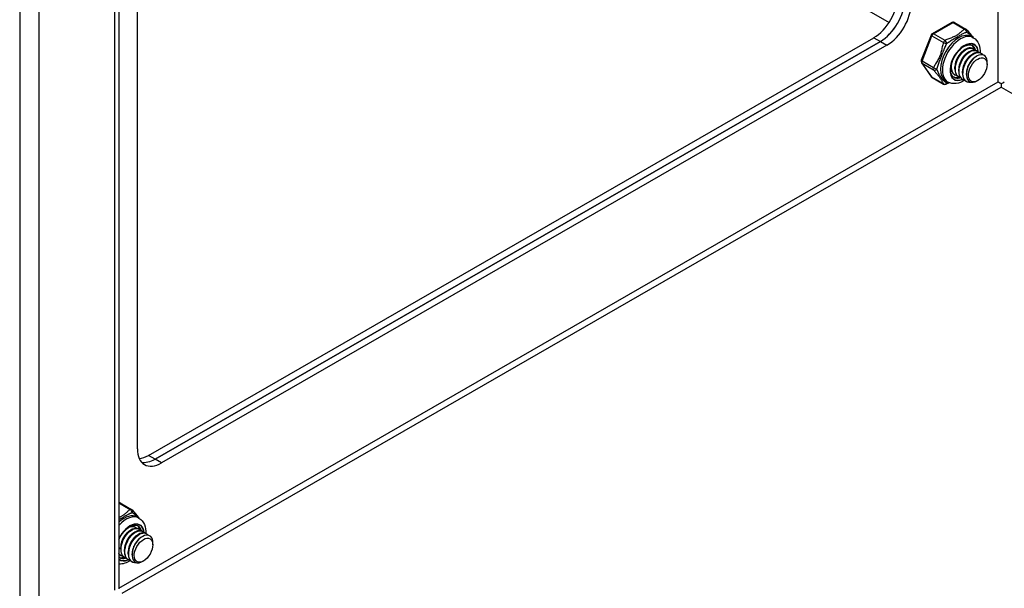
# Model space of a CAD drawing. Header units: inches. Extents: x 17 to 428, y 46 to 203.
# Tile 97 of 114: x 391 to 398, y 158 to 162. Entities that reach past the tile are written whole.
import ezdxf

# ---------------------------------------------------------------- set-up
doc = ezdxf.new("R2010")
doc.units = ezdxf.units.IN
doc.header["$MEASUREMENT"] = 0
doc.layers.add('Visible Edges(ANSI)', color=7, linetype='Continuous', lineweight=25)
doc.layers.add('Visible Tangent Edges(ANSI)', color=7, linetype='Continuous', lineweight=25)

msp = doc.modelspace()

# ---------------------------------------------------------------- linework, layer by layer
at = {"layer": 'Visible Edges(ANSI)'}
for p, q in [((391.8506, 175.4787), (391.8506, 157.9987)), ((391.9863, 159.0228), (391.9863, 162.8137)), ((397.9401, 162.141), (397.797, 162.0586)), ((397.9597, 162.141), (398.0434, 162.0928)), ((397.7885, 162.0487), (397.717, 161.8643)), ((398.0831, 162.0374), (398.097, 162.0294)), ((392.0669, 158.9756), (397.3702, 162.0295)), ((397.4183, 162.0019), (392.115, 158.9479)), ((392.115, 158.9479), (397.4183, 162.0019)), ((397.4664, 161.9742), (392.1631, 158.9202)), ((398.03, 161.9374), (398.0425, 161.9447)), ((398.0579, 161.9214), (398.0704, 161.9286)), ((398.0857, 161.9054), (398.0983, 161.9126)), ((398.093, 161.9499), (398.0958, 161.9483)), ((398.1136, 161.8893), (398.1233, 161.8949)), ((398.1209, 161.9339), (398.1237, 161.9323)), ((398.1487, 161.9178), (398.1515, 161.9162)), ((397.7192, 161.8458), (397.7907, 161.7438)), ((398.1984, 161.8338), (398.1984, 161.8498)), ((397.9354, 161.8172), (397.9354, 161.8202)), ((397.9633, 161.8012), (397.9632, 161.8156)), ((397.9632, 161.7567), (397.966, 161.755)), ((397.9911, 161.7851), (397.9911, 161.7996)), ((398.019, 161.7691), (398.019, 161.7835)), ((398.0468, 161.7603), (398.0468, 161.7675)), ((397.797, 161.738), (397.8807, 161.6898)), ((397.8964, 161.7133), (397.9103, 161.7053)), ((397.991, 161.7406), (397.9938, 161.739)), ((398.0189, 161.7246), (398.0217, 161.723)), ((398.0467, 161.7085), (398.0496, 161.7069)), ((398.1305, 161.7158), (398.1264, 161.7135)), ((398.3022, 161.6935), (398.3022, 161.6683)), ((391.8602, 158.6285), (391.9439, 158.5803)), ((391.9835, 158.525), (391.9975, 158.517)), ((391.9657, 158.4535), (391.9685, 158.4519)), ((391.9935, 158.4375), (391.9963, 158.4358)), ((391.9305, 158.425), (391.943, 158.4322)), ((391.9584, 158.4089), (391.9709, 158.4162)), ((391.9862, 158.3929), (391.9987, 158.4001)), ((392.0141, 158.3768), (392.0238, 158.3825)), ((392.0214, 158.4214), (392.0242, 158.4198)), ((392.0492, 158.4054), (392.052, 158.4038)), ((391.8637, 158.2887), (391.8637, 158.3031)), ((392.0989, 158.3213), (392.0989, 158.3373)), ((391.8568, 158.2277), (391.8506, 158.2322)), ((391.8637, 158.2442), (391.8665, 158.2426)), ((391.8915, 158.2281), (391.8943, 158.2265)), ((391.8916, 158.2726), (391.8916, 158.2871)), ((391.9195, 158.2566), (391.9194, 158.271)), ((391.9473, 158.2478), (391.9473, 158.255)), ((391.9194, 158.2121), (391.9222, 158.2105)), ((391.9472, 158.1961), (391.9501, 158.1944)), ((392.031, 158.2033), (392.0269, 158.201))]:
    msp.add_line(p, q, dxfattribs=at)
at = {"layer": 'Visible Edges(ANSI)', "flags": 128}
for points in [[(398.0494, 162.0875), (398.0543, 162.0811), (398.0599, 162.0743), (398.0722, 162.0597), (398.0848, 162.0448), (398.0908, 162.0372), (398.0963, 162.0298)], [(397.9563, 161.7401), (397.9512, 161.7437), (397.9465, 161.7483), (397.9424, 161.7539), (397.9388, 161.7605), (397.9359, 161.7681), (397.9338, 161.7768), (397.9324, 161.7863), (397.9319, 161.7966), (397.9324, 161.8076), (397.9337, 161.8191), (397.936, 161.8311), (397.9392, 161.8433), (397.9433, 161.8557), (397.9482, 161.8681), (397.9539, 161.8803), (397.9604, 161.8923), (397.9675, 161.9039), (397.9752, 161.915), (397.9835, 161.9254), (397.9921, 161.9352), (398.0011, 161.9441), (398.0103, 161.952), (398.0196, 161.959), (398.0288, 161.9649), (398.038, 161.9697), (398.0469, 161.9733), (398.0555, 161.9758), (398.0635, 161.9771), (398.0711, 161.9773), (398.0779, 161.9766), (398.0842, 161.9748), (398.0899, 161.9721)], [(398.097, 162.0294), (398.1102, 162.0201), (398.1215, 162.0087), (398.1306, 161.9957), (398.1376, 161.9815), (398.1426, 161.9666), (398.1458, 161.951), (398.1473, 161.935), (398.1472, 161.9187)], [(398.03, 161.9374), (398.0258, 161.9348), (398.0215, 161.9318), (398.0173, 161.9284), (398.0131, 161.9248), (398.0089, 161.9209), (398.0049, 161.9167), (398.0009, 161.9122), (397.997, 161.9075), (397.9933, 161.9025), (397.9898, 161.8973), (397.9864, 161.8919), (397.9832, 161.8864), (397.9802, 161.8807), (397.9773, 161.8749), (397.9748, 161.869), (397.9724, 161.863), (397.9703, 161.857), (397.9684, 161.8509), (397.9669, 161.8449), (397.9656, 161.8389), (397.9646, 161.8329), (397.9638, 161.8271), (397.9634, 161.8213), (397.9633, 161.8156)], [(398.093, 161.9499), (398.0855, 161.9531), (398.0771, 161.9545), (398.0681, 161.9541), (398.0585, 161.9519), (398.0485, 161.9479), (398.0384, 161.9421), (398.0282, 161.9348), (398.0183, 161.9259), (398.0087, 161.9157), (397.9997, 161.9044), (397.9913, 161.892), (397.9838, 161.8788), (397.9774, 161.865), (397.972, 161.8509), (397.9678, 161.8367), (397.965, 161.8226), (397.9635, 161.8089), (397.9634, 161.7958), (397.9647, 161.7835), (397.9674, 161.7722), (397.9714, 161.7621), (397.9768, 161.7534), (397.9833, 161.7462), (397.991, 161.7406)], [(398.0075, 161.7338), (397.9972, 161.7373), (397.988, 161.743), (397.9803, 161.7508), (397.9742, 161.7607), (397.9697, 161.7723), (397.967, 161.7854), (397.9661, 161.7998), (397.967, 161.8151), (397.9697, 161.831), (397.9741, 161.8472), (397.9801, 161.8633), (397.9876, 161.8789), (397.9963, 161.8938), (398.0061, 161.9075), (398.0167, 161.9199), (398.0279, 161.9306), (398.0394, 161.9394), (398.051, 161.9461), (398.0623, 161.9506), (398.0731, 161.9527), (398.0832, 161.9526), (398.0923, 161.9501), (398.1002, 161.9453), (398.1067, 161.9383)], [(398.0579, 161.9214), (398.0536, 161.9187), (398.0494, 161.9157), (398.0451, 161.9124), (398.0409, 161.9088), (398.0368, 161.9048), (398.0327, 161.9006), (398.0288, 161.8962), (398.0249, 161.8914), (398.0212, 161.8865), (398.0176, 161.8813), (398.0142, 161.8759), (398.011, 161.8704), (398.008, 161.8647), (398.0052, 161.8588), (398.0026, 161.8529), (398.0003, 161.847), (397.9982, 161.8409), (397.9963, 161.8349), (397.9947, 161.8289), (397.9934, 161.8228), (397.9924, 161.8169), (397.9917, 161.811), (397.9913, 161.8052), (397.9911, 161.7996)], [(398.1209, 161.9339), (398.1134, 161.9371), (398.105, 161.9385), (398.0959, 161.938), (398.0863, 161.9358), (398.0764, 161.9318), (398.0662, 161.9261), (398.0561, 161.9188), (398.0462, 161.9099), (398.0366, 161.8997), (398.0275, 161.8883), (398.0192, 161.8759), (398.0117, 161.8627), (398.0052, 161.849), (397.9998, 161.8349), (397.9957, 161.8207), (397.9928, 161.8066), (397.9913, 161.7929), (397.9912, 161.7797), (397.9925, 161.7674), (397.9952, 161.7561), (397.9993, 161.7461), (398.0046, 161.7373), (398.0112, 161.7301), (398.0189, 161.7246)], [(398.0354, 161.7178), (398.025, 161.7212), (398.0159, 161.7269), (398.0082, 161.7348), (398.002, 161.7446), (397.9975, 161.7562), (397.9948, 161.7694), (397.9939, 161.7838), (397.9948, 161.7991), (397.9975, 161.815), (398.002, 161.8312), (398.008, 161.8472), (398.0154, 161.8629), (398.0242, 161.8777), (398.0339, 161.8915), (398.0446, 161.9038), (398.0558, 161.9145), (398.0673, 161.9233), (398.0788, 161.93), (398.0902, 161.9345), (398.101, 161.9367), (398.1111, 161.9365), (398.1202, 161.934), (398.1281, 161.9292), (398.1346, 161.9223)], [(398.0858, 161.9053), (398.0815, 161.9027), (398.0772, 161.8997), (398.073, 161.8964), (398.0688, 161.8927), (398.0647, 161.8888), (398.0606, 161.8846), (398.0566, 161.8801), (398.0528, 161.8754), (398.049, 161.8704), (398.0455, 161.8652), (398.0421, 161.8599), (398.0389, 161.8543), (398.0359, 161.8486), (398.0331, 161.8428), (398.0305, 161.8369), (398.0281, 161.8309), (398.026, 161.8249), (398.0242, 161.8188), (398.0226, 161.8128), (398.0213, 161.8068), (398.0203, 161.8008), (398.0196, 161.795), (398.0191, 161.7892), (398.019, 161.7835)], [(398.1487, 161.9178), (398.1412, 161.921), (398.1329, 161.9224), (398.1238, 161.922), (398.1142, 161.9198), (398.1042, 161.9158), (398.0941, 161.9101), (398.084, 161.9027), (398.074, 161.8939), (398.0644, 161.8837), (398.0554, 161.8723), (398.047, 161.8599), (398.0396, 161.8467), (398.0331, 161.8329), (398.0277, 161.8188), (398.0235, 161.8046), (398.0207, 161.7905), (398.0192, 161.7768), (398.0191, 161.7637), (398.0204, 161.7514), (398.0231, 161.7401), (398.0272, 161.73), (398.0325, 161.7213), (398.0391, 161.7141), (398.0467, 161.7085)], [(398.0907, 161.7028), (398.0771, 161.7007), (398.0644, 161.7015), (398.0529, 161.7052), (398.0429, 161.7116), (398.0346, 161.7206), (398.0283, 161.732), (398.024, 161.7455), (398.022, 161.7607), (398.0221, 161.7772), (398.0245, 161.7946), (398.029, 161.8125), (398.0354, 161.8303), (398.0437, 161.8475), (398.0534, 161.8638), (398.0645, 161.8787), (398.0764, 161.8919), (398.089, 161.9028), (398.1017, 161.9114), (398.1144, 161.9173), (398.1265, 161.9204), (398.1378, 161.9206), (398.148, 161.918), (398.1566, 161.9126), (398.1636, 161.9046)], [(398.1958, 161.8722), (398.191, 161.8844), (398.1839, 161.8941), (398.1748, 161.9009), (398.164, 161.9045), (398.1517, 161.9049), (398.1385, 161.9019), (398.1247, 161.8957), (398.1108, 161.8864), (398.0972, 161.8744), (398.0845, 161.86), (398.073, 161.8436), (398.0632, 161.8258), (398.0555, 161.8073), (398.0501, 161.7885), (398.0473, 161.7703), (398.0471, 161.7531), (398.0496, 161.7377), (398.0548, 161.7246), (398.0625, 161.7143), (398.0724, 161.7071), (398.0842, 161.7033), (398.0975, 161.7031), (398.1117, 161.7066), (398.1264, 161.7135)], [(397.9362, 161.8319), (397.9358, 161.8276), (397.9355, 161.8234), (397.9354, 161.8192), (397.9354, 161.8152), (397.9356, 161.8111), (397.9358, 161.8072), (397.9363, 161.8034), (397.9368, 161.7996), (397.9375, 161.7959), (397.9383, 161.7924), (397.9393, 161.789), (397.9404, 161.7856), (397.9416, 161.7824), (397.943, 161.7794), (397.9445, 161.7764), (397.9461, 161.7736), (397.9478, 161.771), (397.9497, 161.7685), (397.9516, 161.7661), (397.9537, 161.7639), (397.9559, 161.7618), (397.9582, 161.7599), (397.9607, 161.7582), (397.9632, 161.7567)], [(397.9797, 161.7499), (397.9752, 161.751), (397.971, 161.7526), (397.9669, 161.7545), (397.9631, 161.7569), (397.9595, 161.7596), (397.9561, 161.7627), (397.953, 161.7662), (397.9502, 161.77), (397.9476, 161.7741), (397.9454, 161.7786), (397.9434, 161.7834), (397.9418, 161.7884), (397.9404, 161.7937), (397.9394, 161.7993), (397.9387, 161.8051), (397.9383, 161.8111), (397.9382, 161.8173), (397.9384, 161.8236), (397.939, 161.8301), (397.9399, 161.8366), (397.941, 161.8433), (397.9425, 161.85), (397.9443, 161.8568), (397.9463, 161.8635)], [(398.1136, 161.8893), (398.1094, 161.8867), (398.1051, 161.8837), (398.1009, 161.8803), (398.0967, 161.8767), (398.0925, 161.8728), (398.0884, 161.8685), (398.0845, 161.8641), (398.0806, 161.8593), (398.0769, 161.8544), (398.0733, 161.8492), (398.0699, 161.8438), (398.0667, 161.8383), (398.0637, 161.8326), (398.0609, 161.8268), (398.0583, 161.8209), (398.056, 161.8149), (398.0539, 161.8089), (398.052, 161.8028), (398.0504, 161.7968), (398.0491, 161.7908), (398.0481, 161.7848), (398.0474, 161.7789), (398.047, 161.7731), (398.0469, 161.7675)], [(397.9225, 161.6995), (397.9105, 161.6946), (397.8995, 161.6894)], [(398.0328, 161.7184), (398.0185, 161.7099), (398.0038, 161.7029), (397.9886, 161.6977), (397.9729, 161.6943), (397.957, 161.6932), (397.9409, 161.6945), (397.9252, 161.6985), (397.9103, 161.7053)], [(391.9499, 158.575), (391.9548, 158.5686), (391.9604, 158.5618), (391.9727, 158.5473), (391.9853, 158.5323), (391.9913, 158.5248), (391.9968, 158.5173)], [(391.9975, 158.517), (392.0107, 158.5077), (392.022, 158.4962), (392.0311, 158.4832), (392.0381, 158.4691), (392.0431, 158.4541), (392.0463, 158.4385), (392.0478, 158.4225), (392.0477, 158.4062)], [(391.8506, 158.3599), (391.8573, 158.3733), (391.8648, 158.3863), (391.873, 158.3988), (391.882, 158.4105), (391.8914, 158.4214), (391.9013, 158.4313), (391.9114, 158.4401), (391.9217, 158.4476), (391.9319, 158.4539), (391.9419, 158.4587), (391.9516, 158.4622), (391.9608, 158.4642), (391.9693, 158.4649), (391.9771, 158.4643), (391.9841, 158.4626), (391.9904, 158.4597)], [(391.9935, 158.4375), (391.986, 158.4406), (391.9776, 158.442), (391.9686, 158.4416), (391.959, 158.4394), (391.949, 158.4354), (391.9389, 158.4297), (391.9287, 158.4223), (391.9188, 158.4135), (391.9092, 158.4033), (391.9002, 158.3919), (391.8918, 158.3795), (391.8843, 158.3663), (391.8778, 158.3525), (391.8725, 158.3384), (391.8683, 158.3242), (391.8655, 158.3102), (391.864, 158.2964), (391.8639, 158.2833), (391.8652, 158.271), (391.8679, 158.2597), (391.8719, 158.2496), (391.8773, 158.2409), (391.8838, 158.2337), (391.8915, 158.2281)], [(391.908, 158.2213), (391.8977, 158.2248), (391.8885, 158.2305), (391.8808, 158.2383), (391.8747, 158.2482), (391.8702, 158.2598), (391.8675, 158.2729), (391.8666, 158.2873), (391.8675, 158.3026), (391.8702, 158.3186), (391.8746, 158.3347), (391.8806, 158.3508), (391.8881, 158.3664), (391.8968, 158.3813), (391.9066, 158.3951), (391.9172, 158.4074), (391.9284, 158.4181), (391.9399, 158.4269), (391.9515, 158.4336), (391.9628, 158.4381), (391.9736, 158.4403), (391.9837, 158.4401), (391.9928, 158.4376), (392.0007, 158.4328), (392.0072, 158.4259)], [(391.928, 158.4516), (391.9306, 158.4527), (391.9333, 158.4536), (391.9359, 158.4544), (391.9384, 158.4551), (391.941, 158.4556), (391.9435, 158.456), (391.946, 158.4563), (391.9484, 158.4565), (391.9508, 158.4565), (391.9532, 158.4564), (391.9554, 158.4562), (391.9577, 158.4558), (391.9599, 158.4554), (391.962, 158.4547), (391.9641, 158.454), (391.966, 158.4531), (391.968, 158.4522), (391.9698, 158.451), (391.9716, 158.4498), (391.9733, 158.4485), (391.975, 158.447), (391.9765, 158.4454), (391.978, 158.4437), (391.9794, 158.4419)], [(391.9657, 158.4535), (391.9647, 158.454), (391.9637, 158.4545), (391.9628, 158.455), (391.9618, 158.4554), (391.9607, 158.4558), (391.9597, 158.4562), (391.9587, 158.4565), (391.9576, 158.4568), (391.9565, 158.4571), (391.9554, 158.4573), (391.9543, 158.4576), (391.9532, 158.4577), (391.9521, 158.4579), (391.9509, 158.458), (391.9498, 158.4581), (391.9486, 158.4581), (391.9474, 158.4581), (391.9462, 158.4581), (391.945, 158.4581), (391.9438, 158.458), (391.9426, 158.4579), (391.9413, 158.4577), (391.9401, 158.4576), (391.9388, 158.4574)], [(391.9305, 158.4249), (391.9263, 158.4223), (391.922, 158.4193), (391.9178, 158.416), (391.9136, 158.4123), (391.9094, 158.4084), (391.9054, 158.4042), (391.9014, 158.3997), (391.8975, 158.395), (391.8938, 158.39), (391.8903, 158.3849), (391.8869, 158.3795), (391.8837, 158.3739), (391.8806, 158.3682), (391.8778, 158.3624), (391.8752, 158.3565), (391.8729, 158.3505), (391.8708, 158.3445), (391.8689, 158.3385), (391.8674, 158.3324), (391.8661, 158.3264), (391.8651, 158.3205), (391.8643, 158.3146), (391.8639, 158.3088), (391.8638, 158.3032)], [(391.9584, 158.4089), (391.9541, 158.4063), (391.9499, 158.4033), (391.9456, 158.3999), (391.9414, 158.3963), (391.9373, 158.3924), (391.9332, 158.3882), (391.9292, 158.3837), (391.9254, 158.379), (391.9217, 158.374), (391.9181, 158.3688), (391.9147, 158.3634), (391.9115, 158.3579), (391.9085, 158.3522), (391.9057, 158.3464), (391.9031, 158.3405), (391.9008, 158.3345), (391.8986, 158.3285), (391.8968, 158.3224), (391.8952, 158.3164), (391.8939, 158.3104), (391.8929, 158.3044), (391.8922, 158.2985), (391.8918, 158.2928), (391.8916, 158.2871)], [(392.0214, 158.4214), (392.0139, 158.4246), (392.0055, 158.426), (391.9964, 158.4256), (391.9868, 158.4233), (391.9769, 158.4193), (391.9667, 158.4136), (391.9566, 158.4063), (391.9466, 158.3974), (391.9371, 158.3872), (391.928, 158.3758), (391.9197, 158.3634), (391.9122, 158.3503), (391.9057, 158.3365), (391.9003, 158.3224), (391.8962, 158.3082), (391.8933, 158.2941), (391.8918, 158.2804), (391.8917, 158.2673), (391.893, 158.255), (391.8957, 158.2437), (391.8998, 158.2336), (391.9051, 158.2249), (391.9117, 158.2177), (391.9194, 158.2121)], [(391.9359, 158.2053), (391.9255, 158.2087), (391.9164, 158.2144), (391.9087, 158.2223), (391.9025, 158.2321), (391.898, 158.2438), (391.8953, 158.2569), (391.8944, 158.2713), (391.8953, 158.2866), (391.898, 158.3025), (391.9025, 158.3187), (391.9085, 158.3348), (391.9159, 158.3504), (391.9247, 158.3653), (391.9344, 158.379), (391.9451, 158.3914), (391.9563, 158.402), (391.9678, 158.4108), (391.9793, 158.4176), (391.9907, 158.422), (392.0015, 158.4242), (392.0116, 158.4241), (392.0207, 158.4215), (392.0286, 158.4168), (392.0351, 158.4098)], [(391.9862, 158.3929), (391.982, 158.3902), (391.9777, 158.3872), (391.9735, 158.3839), (391.9693, 158.3803), (391.9651, 158.3763), (391.9611, 158.3721), (391.9571, 158.3676), (391.9533, 158.3629), (391.9495, 158.3579), (391.946, 158.3528), (391.9426, 158.3474), (391.9394, 158.3418), (391.9364, 158.3362), (391.9336, 158.3303), (391.931, 158.3244), (391.9286, 158.3185), (391.9265, 158.3124), (391.9247, 158.3064), (391.9231, 158.3003), (391.9218, 158.2943), (391.9208, 158.2884), (391.92, 158.2825), (391.9196, 158.2767), (391.9195, 158.2711)], [(392.0492, 158.4054), (392.0417, 158.4086), (392.0334, 158.4099), (392.0243, 158.4095), (392.0147, 158.4073), (392.0047, 158.4033), (391.9946, 158.3976), (391.9845, 158.3902), (391.9745, 158.3814), (391.9649, 158.3712), (391.9559, 158.3598), (391.9475, 158.3474), (391.9401, 158.3342), (391.9336, 158.3205), (391.9282, 158.3064), (391.924, 158.2922), (391.9212, 158.2781), (391.9197, 158.2644), (391.9196, 158.2512), (391.9209, 158.2389), (391.9236, 158.2276), (391.9277, 158.2175), (391.933, 158.2088), (391.9396, 158.2016), (391.9472, 158.1961)], [(391.9912, 158.1903), (391.9776, 158.1882), (391.9649, 158.189), (391.9534, 158.1927), (391.9434, 158.1991), (391.9351, 158.2081), (391.9288, 158.2196), (391.9245, 158.233), (391.9225, 158.2482), (391.9226, 158.2648), (391.925, 158.2822), (391.9295, 158.3), (391.9359, 158.3178), (391.9442, 158.3351), (391.9539, 158.3514), (391.965, 158.3663), (391.9769, 158.3794), (391.9895, 158.3904), (392.0022, 158.3989), (392.0149, 158.4048), (392.027, 158.4079), (392.0383, 158.4081), (392.0485, 158.4055), (392.0571, 158.4001), (392.0641, 158.3921)], [(392.0141, 158.3768), (392.0099, 158.3742), (392.0056, 158.3712), (392.0014, 158.3679), (391.9972, 158.3642), (391.993, 158.3603), (391.9889, 158.3561), (391.985, 158.3516), (391.9811, 158.3469), (391.9774, 158.3419), (391.9738, 158.3367), (391.9704, 158.3313), (391.9672, 158.3258), (391.9642, 158.3201), (391.9614, 158.3143), (391.9588, 158.3084), (391.9565, 158.3024), (391.9544, 158.2964), (391.9525, 158.2903), (391.9509, 158.2843), (391.9496, 158.2783), (391.9486, 158.2723), (391.9479, 158.2665), (391.9475, 158.2607), (391.9474, 158.255)], [(392.0963, 158.3597), (392.0915, 158.372), (392.0844, 158.3817), (392.0753, 158.3884), (392.0645, 158.3921), (392.0522, 158.3924), (392.039, 158.3894), (392.0252, 158.3832), (392.0113, 158.374), (391.9977, 158.3619), (391.985, 158.3475), (391.9735, 158.3311), (391.9637, 158.3134), (391.956, 158.2948), (391.9506, 158.2761), (391.9478, 158.2578), (391.9476, 158.2407), (391.9501, 158.2253), (391.9553, 158.2121), (391.963, 158.2018), (391.9729, 158.1946), (391.9847, 158.1908), (391.998, 158.1907), (392.0122, 158.1941), (392.0269, 158.201)], [(391.8802, 158.2374), (391.8787, 158.2377), (391.8772, 158.2381), (391.8757, 158.2385), (391.8743, 158.239), (391.8728, 158.2395), (391.8714, 158.2401), (391.87, 158.2407), (391.8687, 158.2414), (391.8674, 158.2421), (391.866, 158.2428), (391.8648, 158.2436), (391.8635, 158.2444), (391.8623, 158.2453), (391.8611, 158.2462), (391.8599, 158.2472), (391.8588, 158.2482), (391.8576, 158.2492), (391.8565, 158.2503), (391.8555, 158.2514), (391.8544, 158.2526), (391.8534, 158.2538), (391.8525, 158.255), (391.8515, 158.2563), (391.8506, 158.2576)], [(391.8506, 158.2554), (391.8511, 158.2548), (391.8516, 158.2543), (391.852, 158.2537), (391.8525, 158.2532), (391.853, 158.2526), (391.8535, 158.2521), (391.854, 158.2516), (391.8546, 158.2511), (391.8551, 158.2506), (391.8556, 158.2501), (391.8562, 158.2496), (391.8567, 158.2491), (391.8572, 158.2487), (391.8578, 158.2482), (391.8584, 158.2478), (391.8589, 158.2473), (391.8595, 158.2469), (391.8601, 158.2465), (391.8607, 158.2461), (391.8612, 158.2457), (391.8618, 158.2453), (391.8624, 158.2449), (391.8631, 158.2445), (391.8637, 158.2442)], [(391.8523, 158.2534), (391.8522, 158.2535), (391.8522, 158.2535), (391.8521, 158.2535), (391.852, 158.2535), (391.852, 158.2535), (391.8519, 158.2535), (391.8518, 158.2535), (391.8517, 158.2536), (391.8517, 158.2536), (391.8516, 158.2536), (391.8515, 158.2536), (391.8515, 158.2536), (391.8514, 158.2536), (391.8513, 158.2537), (391.8512, 158.2537), (391.8512, 158.2537), (391.8511, 158.2537), (391.851, 158.2537), (391.851, 158.2537), (391.8509, 158.2538), (391.8508, 158.2538), (391.8508, 158.2538), (391.8507, 158.2538), (391.8506, 158.2538)], [(391.9333, 158.2059), (391.9237, 158.2), (391.9138, 158.1948), (391.9038, 158.1903), (391.8935, 158.1865), (391.883, 158.1837), (391.8723, 158.1817), (391.8615, 158.1808), (391.8506, 158.1809)]]:
    msp.add_lwpolyline(points, dxfattribs=at)
at = {"layer": 'Visible Edges(ANSI)'}
for centre, start, end in [((397.9499, 162.1239), 60.06401, 119.93599), ((397.8069, 162.0416), 119.93599, 158.80211), ((398.0336, 162.0757), 36.71604, 60.06401), ((397.7353, 161.8571), 158.80211, 215.02709), ((397.8069, 161.7551), 215.02709, 240.06401), ((397.8905, 161.7069), 240.06401, 297.23211), ((391.8504, 158.6115), 60.06401, 89.35397), ((391.9341, 158.5633), 36.71604, 60.06401)]:
    msp.add_arc(centre, 0.0197, start, end, dxfattribs=at)
for centre, major_axis, ratio, start_param, end_param in [((397.3702, 162.2339), (-0.1248, -0.2166), 0.578093, 0.783464, 2.354261), ((397.4183, 162.2062), (0.1248, 0.2166), 0.578093, 3.925057, 5.495853), ((397.4183, 162.2062), (-0.1248, -0.2166), 0.578093, 0.783464, 2.354261), ((397.4664, 162.1786), (0.1248, 0.2166), 0.578093, 3.925057, 5.495853), ((398.0148, 161.861), (0.0668, 0.116), 0.578093, 5.718546, 6.217869), ((398.1163, 161.8025), (0.058, 0.1006), 0.578093, 5.495853, 5.750129), ((398.0148, 161.861), (-0.0668, -0.116), 0.578093, 0.065316, 0.520508), ((398.3022, 161.6936), (0.031, -0.0179), 0.001672, 3.927958, 4.713356), ((398.3022, 161.6936), (0.031, 0.0179), 0.001672, 4.711422, 5.49682), ((392.1631, 159.1246), (-0.1248, -0.2166), 0.578093, 5.495853, 7.06665), ((392.0669, 159.18), (-0.1248, -0.2166), 0.578093, 0.394043, 0.783464), ((392.115, 159.1523), (-0.1248, -0.2166), 0.578093, 0.193161, 0.783464), ((392.115, 159.1523), (-0.1248, -0.2166), 0.578093, 0.193161, 0.783464), ((391.9153, 158.3485), (0.0668, 0.116), 0.578093, 5.718546, 6.217869), ((391.8874, 158.3645), (0.0786, 0.1365), 0.578093, 5.540636, 5.67712), ((392.0168, 158.29), (0.058, 0.1006), 0.578093, 5.495853, 5.750129), ((391.9153, 158.3485), (-0.0668, -0.116), 0.578093, 0.065316, 0.520508), ((391.8874, 158.3645), (0.0786, 0.1365), 0.578093, 3.747658, 3.892421)]:
    msp.add_ellipse(centre, major_axis=major_axis, ratio=ratio, start_param=start_param, end_param=end_param, dxfattribs=at)
for centre in [(398.1302, 161.7945), (392.0307, 158.282)]:
    msp.add_ellipse(centre, major_axis=(-0.0481, -0.0836), ratio=0.578093, dxfattribs=at)
at = {"layer": 'Visible Tangent Edges(ANSI)'}
for p, q in [((391.1256, 175.9298), (391.1256, 157.5631)), ((391.2657, 175.8156), (391.2657, 157.6693)), ((391.8216, 157.9895), (391.8216, 175.4954)), ((398.2802, 161.7062), (398.2802, 171.7762)), ((391.9863, 165.3053), (397.4823, 162.1404)), ((397.8069, 162.0576), (397.9499, 162.14)), ((397.9499, 162.14), (398.0336, 162.0918)), ((397.7233, 161.8582), (397.7948, 162.0427)), ((397.7948, 162.0427), (397.8785, 161.9945)), ((397.8905, 162.0095), (397.8069, 162.0576)), ((397.3702, 162.0295), (397.4183, 162.0019)), ((397.4183, 162.0019), (397.4664, 161.9742)), ((397.807, 161.81), (397.7233, 161.8582)), ((397.7948, 161.7401), (397.7233, 161.8421)), ((397.7233, 161.8421), (397.807, 161.794)), ((391.8506, 158.0037), (398.2802, 161.7062)), ((397.8785, 161.6919), (397.7948, 161.7401)), ((391.8746, 157.9669), (398.3022, 161.6683)), ((398.3022, 161.6683), (419.7102, 149.3402)), ((392.115, 158.9479), (392.0669, 158.9756)), ((392.1631, 158.9202), (392.115, 158.9479)), ((391.8506, 158.6274), (391.9341, 158.5794))]:
    msp.add_line(p, q, dxfattribs=at)
at = {"layer": 'Visible Tangent Edges(ANSI)', "flags": 128}
for points in [[(398.0336, 162.0918), (398.0281, 162.0881), (398.0228, 162.0842), (398.0178, 162.0802), (398.0129, 162.0762), (398.0083, 162.072), (398.0036, 162.0679), (397.999, 162.0638), (397.9943, 162.0597), (397.9894, 162.0556), (397.9843, 162.0517), (397.9789, 162.0479), (397.973, 162.0443), (397.9668, 162.041), (397.9602, 162.0378), (397.9534, 162.0349), (397.9464, 162.0321), (397.9393, 162.0294), (397.9321, 162.0267), (397.9249, 162.024), (397.9178, 162.0213), (397.9107, 162.0186), (397.9038, 162.0157), (397.897, 162.0126), (397.8905, 162.0095)], [(397.9036, 161.9865), (397.9092, 161.991), (397.9151, 161.9954), (397.9212, 161.9998), (397.9275, 162.0041), (397.934, 162.0083), (397.9407, 162.0125), (397.9474, 162.0166), (397.9542, 162.0207), (397.9611, 162.0247), (397.9679, 162.0286), (397.9747, 162.0325), (397.9814, 162.0363), (397.9879, 162.0401), (397.9941, 162.0437), (398.0001, 162.0471), (398.0059, 162.0504), (398.0115, 162.0535), (398.017, 162.0565), (398.0223, 162.0592), (398.0275, 162.0617), (398.0327, 162.064), (398.0379, 162.0661), (398.043, 162.0681), (398.0482, 162.0698)], [(398.0482, 162.0698), (398.05, 162.0686), (398.0519, 162.0675), (398.0537, 162.0662), (398.0557, 162.065), (398.0576, 162.0637), (398.0596, 162.0623), (398.0615, 162.0609), (398.0635, 162.0595), (398.0655, 162.058), (398.0675, 162.0565), (398.0696, 162.0549), (398.0716, 162.0533), (398.0736, 162.0517), (398.0756, 162.05), (398.0776, 162.0483), (398.0795, 162.0465), (398.0815, 162.0447), (398.0834, 162.0428), (398.0853, 162.041), (398.0872, 162.039), (398.089, 162.0371), (398.0908, 162.0351), (398.0926, 162.033), (398.0942, 162.031)], [(397.8785, 161.9945), (397.876, 161.9864), (397.8737, 161.9783), (397.8717, 161.97), (397.8698, 161.9617), (397.8681, 161.9534), (397.8664, 161.9451), (397.8647, 161.9367), (397.863, 161.9284), (397.8611, 161.9201), (397.859, 161.9119), (397.8565, 161.9039), (397.8537, 161.896), (397.8505, 161.8883), (397.8469, 161.8809), (397.8431, 161.8737), (397.839, 161.8666), (397.8349, 161.8597), (397.8307, 161.8528), (397.8264, 161.8459), (397.8222, 161.839), (397.8181, 161.832), (397.8142, 161.8248), (397.8104, 161.8175), (397.807, 161.81)], [(397.8313, 161.8001), (397.8331, 161.807), (397.8351, 161.814), (397.8374, 161.8211), (397.8398, 161.8283), (397.8425, 161.8356), (397.8453, 161.843), (397.8482, 161.8506), (397.8513, 161.8583), (397.8546, 161.8662), (397.8578, 161.8743), (397.8612, 161.8825), (397.8645, 161.8909), (397.8677, 161.8995), (397.8709, 161.908), (397.8741, 161.9165), (397.8772, 161.925), (397.8803, 161.9332), (397.8834, 161.9414), (397.8866, 161.9494), (397.8898, 161.9572), (397.8931, 161.9648), (397.8965, 161.9723), (397.9, 161.9795), (397.9036, 161.9865)], [(397.807, 161.794), (397.8105, 161.7894), (397.8142, 161.7847), (397.8181, 161.7799), (397.8222, 161.775), (397.8264, 161.7701), (397.8306, 161.7651), (397.8348, 161.7602), (397.839, 161.7553), (397.843, 161.7504), (397.8469, 161.7457), (397.8505, 161.7411), (397.8537, 161.7366), (397.8565, 161.7324), (397.8589, 161.7285), (397.8611, 161.7247), (397.863, 161.7211), (397.8647, 161.7176), (397.8664, 161.7141), (397.8681, 161.7106), (397.8698, 161.7071), (397.8717, 161.7035), (397.8737, 161.6998), (397.876, 161.6959), (397.8785, 161.6919)], [(397.9036, 161.6969), (397.9, 161.6992), (397.8965, 161.7016), (397.8931, 161.704), (397.8898, 161.7066), (397.8866, 161.7093), (397.8834, 161.7122), (397.8803, 161.7153), (397.8772, 161.7186), (397.8741, 161.7222), (397.8709, 161.7261), (397.8677, 161.7303), (397.8644, 161.7348), (397.8611, 161.7397), (397.8578, 161.7448), (397.8545, 161.75), (397.8513, 161.7555), (397.8482, 161.761), (397.8453, 161.7666), (397.8425, 161.7723), (397.8398, 161.7779), (397.8374, 161.7836), (397.8351, 161.7892), (397.8331, 161.7947), (397.8313, 161.8001)], [(397.9191, 161.7009), (397.9184, 161.7007), (397.9177, 161.7005), (397.9171, 161.7004), (397.9164, 161.7002), (397.9157, 161.7), (397.9151, 161.6999), (397.9144, 161.6997), (397.9137, 161.6995), (397.9131, 161.6994), (397.9124, 161.6992), (397.9118, 161.699), (397.9111, 161.6989), (397.9105, 161.6987), (397.9098, 161.6985), (397.9092, 161.6984), (397.9086, 161.6982), (397.9079, 161.698), (397.9073, 161.6979), (397.9067, 161.6977), (397.9061, 161.6976), (397.9054, 161.6974), (397.9048, 161.6972), (397.9042, 161.6971), (397.9036, 161.6969)], [(391.9341, 158.5794), (391.9305, 158.577), (391.927, 158.5745), (391.9236, 158.572), (391.9204, 158.5694), (391.9172, 158.5668), (391.9141, 158.5642), (391.911, 158.5616), (391.908, 158.5589), (391.905, 158.5563), (391.9021, 158.5536), (391.8991, 158.5509), (391.896, 158.5483), (391.893, 158.5457), (391.8898, 158.5431), (391.8866, 158.5405), (391.8832, 158.538), (391.8796, 158.5356), (391.8759, 158.5333), (391.872, 158.531), (391.868, 158.5289), (391.8638, 158.5268), (391.8595, 158.5248), (391.8551, 158.5229), (391.8506, 158.5211)], [(391.8506, 158.5058), (391.8554, 158.5086), (391.8601, 158.5113), (391.8648, 158.5141), (391.8696, 158.5168), (391.8743, 158.5195), (391.8789, 158.5221), (391.8835, 158.5248), (391.888, 158.5273), (391.8923, 158.5299), (391.8965, 158.5323), (391.9007, 158.5347), (391.9047, 158.537), (391.9086, 158.5392), (391.9125, 158.5413), (391.9162, 158.5433), (391.92, 158.5453), (391.9236, 158.5471), (391.9273, 158.5489), (391.9309, 158.5505), (391.9344, 158.552), (391.938, 158.5535), (391.9416, 158.5549), (391.9451, 158.5561), (391.9487, 158.5573)], [(391.9487, 158.5573), (391.9505, 158.5562), (391.9524, 158.555), (391.9542, 158.5538), (391.9562, 158.5525), (391.9581, 158.5512), (391.9601, 158.5499), (391.962, 158.5485), (391.964, 158.547), (391.966, 158.5456), (391.968, 158.544), (391.9701, 158.5425), (391.9721, 158.5409), (391.9741, 158.5392), (391.9761, 158.5375), (391.9781, 158.5358), (391.98, 158.534), (391.982, 158.5322), (391.9839, 158.5304), (391.9858, 158.5285), (391.9877, 158.5266), (391.9895, 158.5246), (391.9913, 158.5226), (391.9931, 158.5206), (391.9947, 158.5185)]]:
    msp.add_lwpolyline(points, dxfattribs=at)
at = {"layer": 'Visible Tangent Edges(ANSI)'}
for centre, major_axis, ratio, start_param, end_param in [((397.9499, 162.1239), (-0.0098, 0.0171), 0.578093, 5.499721, 6.283185), ((397.9499, 162.1239), (0.0098, 0.0171), 0.578093, 0, 0.783464), ((397.8069, 162.0416), (-0.0184, 0.0071), 0.209664, 0, 0.938208), ((397.8069, 162.0416), (0.0098, 0.0171), 0.578093, 0.783464, 1.830662), ((397.8069, 162.0416), (-0.0098, 0.0171), 0.578093, 5.499721, 6.283185), ((397.9897, 161.8754), (-0.0933, -0.1621), 0.578093, 3.141593, 6.283185), ((398.0036, 161.8674), (0.0933, 0.1621), 0.578093, 0, 3.141593), ((398.0336, 162.0757), (0.0098, 0.0171), 0.578093, 0, 0.783464), ((398.0336, 162.0757), (-0.0107, 0.0165), 0.609588, 3.996047, 5.470059), ((398.0336, 162.0757), (0.0158, 0.0118), 0.754115, 5.139012, 6.283185), ((397.8905, 161.9934), (-0.0098, -0.0171), 0.578093, 3.925057, 4.972255), ((397.8905, 161.9934), (-0.0187, 0.0063), 0.17693, 0.929322, 2.403334), ((397.8905, 161.9934), (0.009, -0.0175), 0.54478, 0.910625, 2.384637), ((398.0315, 161.8513), (-0.0737, -0.1279), 0.578093, 2.44536, 6.948591), ((398.0315, 161.8513), (0.0727, 0.1262), 0.578093, 5.604861, 10.073053), ((398.0231, 161.8561), (0.0668, 0.116), 0.578093, 5.752575, 6.283185), ((397.7353, 161.8571), (-0.0184, 0.0071), 0.209664, 0, 0.938208), ((397.7353, 161.8571), (-0.0161, -0.0113), 0.787757, 0, 0.35258), ((397.7353, 161.8571), (-0.0098, -0.0171), 0.578093, 4.972255, 6.019452), ((397.819, 161.8089), (-0.0098, -0.0171), 0.578093, 4.972255, 6.019452), ((397.819, 161.8089), (0.018, -0.008), 0.241739, 4.090324, 5.564336), ((397.819, 161.8089), (-0.0158, -0.0118), 0.754115, 0.329838, 1.80385), ((397.8069, 161.7551), (-0.0161, -0.0113), 0.787757, 0, 0.35258), ((397.8069, 161.7551), (-0.0098, -0.0171), 0.578093, 6.019452, 6.283185), ((397.8905, 161.7069), (-0.0165, -0.0107), 0.818923, 0.3797, 1.853712), ((397.8905, 161.7069), (-0.0098, -0.0171), 0.578093, 6.019452, 6.283185), ((397.8905, 161.7069), (0.009, -0.0175), 0.54478, 0, 0.717057), ((398.0231, 161.8561), (-0.0668, -0.116), 0.578093, 0, 0.525906), ((391.8504, 158.6115), (0.0098, 0.0171), 0.578093, 0, 0.767518), ((391.9341, 158.5633), (0.0098, 0.0171), 0.578093, 0, 0.783464), ((391.8902, 158.3629), (0.0933, 0.1621), 0.578093, 0, 1.087676), ((391.9041, 158.3549), (0.0933, 0.1621), 0.578093, 0, 1.200229), ((391.9341, 158.5633), (-0.0107, 0.0165), 0.609588, 3.996047, 5.470059), ((391.9341, 158.5633), (0.0158, 0.0118), 0.754115, 5.139012, 6.283185), ((391.932, 158.3389), (0.0737, 0.1279), 0.578093, 5.586953, 7.960387), ((391.932, 158.3389), (0.0727, 0.1262), 0.578093, 5.604861, 7.977379), ((391.9236, 158.3437), (0.0668, 0.116), 0.578093, 5.752575, 6.283185), ((391.9236, 158.3437), (-0.0668, -0.116), 0.578093, 0, 0.525906), ((391.932, 158.3389), (-0.0727, -0.1262), 0.578093, 6.155921, 6.93146), ((391.932, 158.3389), (-0.0737, -0.1279), 0.578093, 6.172913, 6.948591)]:
    msp.add_ellipse(centre, major_axis=major_axis, ratio=ratio, start_param=start_param, end_param=end_param, dxfattribs=at)

doc.saveas('drawing.dxf')
